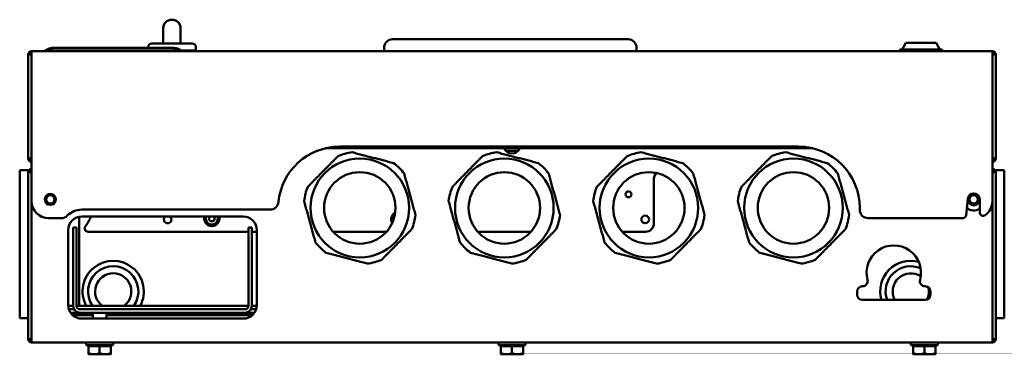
# Model space of a CAD drawing. Header units: millimetres. Extents: x -738 to 4658, y -1499 to 1602.
# Tile 6 of 24: x -80 to 500, y 1027 to 1224. Entities that reach past the tile are written whole.
import ezdxf

# ---------------------------------------------------------------- set-up
doc = ezdxf.new("R2010")
doc.units = ezdxf.units.MM
doc.layers.add('Видимый контур (ГОСТ)', color=7, linetype='Continuous', lineweight=50)

msp = doc.modelspace()

# ---------------------------------------------------------------- linework, layer by layer
at = {"layer": 'Видимый контур (ГОСТ)'}
for p, q in [((9.9, 1223.73), (10.12, 1223.73)), ((9.9, 1223.73), (9.9, 1223.73)), ((9.98, 1222.46), (9.98, 1222.46)), ((10.12, 1223.73), (10.13, 1223.73)), ((4.89, 1209.73), (4.89, 1218.73)), ((15.13, 1209.73), (15.13, 1218.73)), ((139.75, 1212.23), (144.75, 1212.23)), ((273.25, 1212.23), (144.75, 1212.23)), ((273.25, 1212.23), (278.25, 1212.23)), ((441.5, 1210.23), (439.5, 1206.23)), ((441.5, 1210.23), (459.5, 1210.23)), ((459.5, 1210.23), (461.5, 1206.23)), ((-72.5, 1205.23), (492.5, 1205.23)), ((-72.5, 1205.23), (-72.5, 1203.23)), ((-64.5, 1205.73), (-64.5, 1205.72)), ((-64.5, 1205.73), (-64.5, 1205.73)), ((-64.5, 1205.72), (-64.5, 1205.23)), ((12.34, 1205.73), (-61.34, 1205.73)), ((10.23, 1207.23), (-59.23, 1207.23)), ((-4, 1207.23), (-4, 1207.73)), ((-2, 1209.73), (22, 1209.73)), ((15.5, 1205.73), (15.5, 1205.73)), ((15.5, 1205.72), (15.5, 1205.73)), ((15.5, 1205.73), (24, 1205.73)), ((15.5, 1205.23), (15.5, 1205.72)), ((18.5, 1205.23), (18.5, 1205.73)), ((24, 1205.73), (24, 1207.73)), ((134.75, 1207.23), (134.75, 1205.23)), ((283.25, 1205.23), (283.25, 1207.23)), ((438.06, 1206.23), (462.94, 1206.23)), ((438.06, 1206.23), (438.06, 1205.23)), ((462.94, 1206.23), (462.94, 1205.23)), ((492.5, 1203.23), (492.5, 1205.23)), ((-74.5, 1142.23), (-74.5, 1203.23)), ((-72.5, 1203.23), (-74.5, 1203.23)), ((-72.5, 1117.23), (-72.5, 1203.23)), ((494.5, 1203.23), (492.5, 1203.23)), ((492.5, 1203.23), (492.5, 1117.23)), ((494.5, 1203.23), (494.5, 1142.23)), ((386.93, 1148.23), (100.07, 1148.23)), ((108.5, 1149.23), (378.5, 1149.23)), ((206.43, 1146.73), (213.57, 1146.73)), ((-74.5, 1142.23), (-72.5, 1142.23)), ((492.5, 1142.23), (494.5, 1142.23)), ((-75, 1135.48), (-79.5, 1135.48)), ((-79.5, 1130.48), (-79.5, 1135.48)), ((-74.5, 1134.98), (-74.5, 1134.23)), ((494.5, 1134.23), (494.5, 1134.98)), ((499.5, 1135.48), (495, 1135.48)), ((499.5, 1135.48), (499.5, 1130.48)), ((-79.5, 1053.48), (-79.5, 1130.48)), ((-74.5, 1134.23), (-72.5, 1134.23)), ((-74.5, 1036.23), (-74.5, 1134.23)), ((293.5, 1104.23), (293.5, 1130.23)), ((492.5, 1134.23), (494.5, 1134.23)), ((494.5, 1134.23), (494.5, 1036.23)), ((499.5, 1130.48), (499.5, 1053.48)), ((477.14, 1109.05), (477.97, 1118.54)), ((485.04, 1118.23), (485.04, 1110.64)), ((-72.5, 1036.23), (-72.5, 1117.23)), ((-43, 1112.23), (67.7, 1112.23)), ((414.5, 1113.23), (414.5, 1112.23)), ((492.5, 1117.23), (492.5, 1036.23)), ((-62.5, 1107.23), (-55.04, 1107.23)), ((-44.5, 1055.73), (-44.5, 1108.08)), ((-43, 1108.23), (52, 1108.23)), ((419.5, 1107.23), (475.15, 1107.23)), ((-51, 1056.23), (-51, 1100.23)), ((-48, 1096.73), (-48, 1101.73)), ((-46, 1101.73), (-48, 1101.73)), ((-46, 1101.73), (-46, 1096.73)), ((55, 1096.73), (55, 1101.73)), ((57, 1101.73), (55, 1101.73)), ((57, 1101.73), (57, 1096.73)), ((60, 1100.23), (60, 1056.23)), ((-48, 1096.73), (-48, 1055.73)), ((-46, 1096.73), (-46, 1055.73)), ((55, 1099.23), (-39.25, 1099.23)), ((55, 1096.73), (55, 1055.73)), ((60, 1099.23), (57, 1099.23)), ((57, 1055.73), (57, 1096.73)), ((136.15, 1099.23), (104.85, 1099.23)), ((221.15, 1099.23), (189.85, 1099.23)), ((288.5, 1099.23), (274.85, 1099.23)), ((416, 1067.23), (416.17, 1067.23)), ((452.83, 1067.23), (453, 1067.23)), ((413, 1062.23), (413, 1064.23)), ((456, 1064.23), (456, 1062.23)), ((-50.98, 1055.73), (-50.5, 1055.73)), ((-48, 1055.73), (-50.5, 1055.73)), ((55, 1055.73), (-46, 1055.73)), ((59.5, 1055.73), (57, 1055.73)), ((59.5, 1055.73), (59.98, 1055.73)), ((453, 1059.23), (416, 1059.23)), ((-79.5, 1048.48), (-79.5, 1053.48)), ((-79.5, 1048.48), (-75, 1048.48)), ((-50.6, 1053.73), (-50.5, 1053.73)), ((-50.5, 1053.73), (-50.6, 1053.73)), ((-47.46, 1053.73), (-50.5, 1053.73)), ((-50.5, 1053.44), (-50.5, 1053.73)), ((-50.5, 1053.73), (-47.46, 1053.73)), ((-44, 1051.73), (-49.61, 1051.73)), ((-48.29, 1050.23), (-36.5, 1050.23)), ((53, 1053.73), (-44, 1053.73)), ((53, 1051.73), (-44, 1051.73)), ((52, 1048.23), (-43, 1048.23)), ((-36.5, 1048.23), (-36.5, 1051.73)), ((-28.5, 1048.23), (-28.5, 1051.73)), ((-28.5, 1050.23), (57.29, 1050.23)), ((-27, 1050.23), (-27, 1051.23)), ((-18, 1050.23), (-18, 1051.23)), ((-13, 1050.23), (-13, 1051.23)), ((6, 1050.23), (6, 1051.23)), ((15, 1050.23), (15, 1051.23)), ((40, 1050.23), (40, 1051.23)), ((58.61, 1051.73), (53, 1051.73)), ((56.46, 1053.73), (59.5, 1053.73)), ((56.46, 1053.73), (59.5, 1053.73)), ((59.5, 1053.44), (59.5, 1053.73)), ((59.5, 1053.73), (59.6, 1053.73)), ((59.6, 1053.73), (59.5, 1053.73)), ((495, 1048.48), (499.5, 1048.48)), ((499.5, 1053.48), (499.5, 1048.48)), ((-74.5, 1036.23), (-72.5, 1036.23)), ((-72.5, 1036.23), (-72.5, 1034.23)), ((492.5, 1034.23), (-72.5, 1034.23)), ((-40.5, 1034.23), (-40.5, 1032.63)), ((-24.5, 1032.63), (-40.5, 1032.63)), ((-39, 1032.03), (-32.5, 1032.03)), ((-39, 1032.03), (-39, 1027.91)), ((-38.2, 1032.03), (-38.2, 1032.63)), ((-32.5, 1032.03), (-32.5, 1027.91)), ((-32.5, 1032.03), (-26, 1032.03)), ((-26.8, 1032.03), (-26.8, 1032.63)), ((-26, 1032.03), (-26, 1027.91)), ((-24.5, 1034.23), (-24.5, 1032.63)), ((202, 1034.23), (202, 1032.63)), ((218, 1032.63), (202, 1032.63)), ((203.5, 1032.03), (210, 1032.03)), ((203.5, 1032.03), (203.5, 1027.91)), ((204.3, 1032.03), (204.3, 1032.63)), ((210, 1032.03), (210, 1027.91)), ((210, 1032.03), (216.5, 1032.03)), ((215.7, 1032.03), (215.7, 1032.63)), ((216.5, 1032.03), (216.5, 1027.91)), ((218, 1034.23), (218, 1032.63)), ((444.5, 1034.23), (444.5, 1032.63)), ((460.5, 1032.63), (444.5, 1032.63)), ((446, 1032.03), (452.5, 1032.03)), ((446, 1032.03), (446, 1027.91)), ((446.8, 1032.03), (446.8, 1032.63)), ((452.5, 1032.03), (452.5, 1027.91)), ((452.5, 1032.03), (459, 1032.03)), ((458.2, 1032.03), (458.2, 1032.63)), ((459, 1032.03), (459, 1027.91)), ((460.5, 1034.23), (460.5, 1032.63)), ((492.5, 1034.23), (492.5, 1036.23)), ((492.5, 1036.23), (494.5, 1036.23)), ((-39, 1027.33), (-35.75, 1027.33)), ((-35.75, 1027.33), (-29.25, 1027.33)), ((-29.25, 1027.33), (-26, 1027.33)), ((203.5, 1027.33), (206.75, 1027.33)), ((206.75, 1027.33), (213.25, 1027.33)), ((213.25, 1027.33), (216.5, 1027.33)), ((446, 1027.33), (449.25, 1027.33)), ((449.25, 1027.33), (455.75, 1027.33)), ((455.75, 1027.33), (459, 1027.33))]:
    msp.add_line(p, q, dxfattribs=at)
for centre, radius in [((120.5, 1113.23), 29), ((205.5, 1113.23), 29), ((290.5, 1113.23), 29), ((375.5, 1113.23), 29), ((120.5, 1113.23), 21), ((205.5, 1113.23), 21), ((290.5, 1113.23), 21), ((375.5, 1113.23), 21), ((-61.5, 1118.23), 3.25), ((-61.5, 1118.23), 2.46), ((278.5, 1121.23), 1.75), ((481.5, 1118.23), 3.5), ((481.5, 1118.23), 2.46), ((288.32, 1106.48), 2.25)]:
    msp.add_circle(centre, radius, dxfattribs=at)
for centre, radius, start, end in [((9.89, 1218.73), 5, 90, 180), ((10.13, 1218.73), 5, 0, 89.97151), ((139.75, 1207.23), 5, 90, 180), ((278.25, 1207.23), 5, 0, 90), ((-72.5, 1203.23), 2, 90, 180), ((-2, 1207.73), 2, 90, 180), ((22, 1207.73), 2, 0, 90), ((492.5, 1203.23), 2, 0, 90), ((-72.5, 1203.23), 1, 90, 180), ((492.5, 1203.23), 1, 0, 90), ((108.5, 1113.23), 36, 90, 174.40126), ((210, 1150.23), 5, 203.57818, 336.42182), ((378.5, 1113.23), 36, 0, 90), ((-72.5, 1142.23), 2, 180, 270), ((-72.5, 1142.23), 1, 180, 270), ((120.5, 1113.23), 33, 97.8328, 112.94159), ((205.5, 1113.23), 33, 97.8328, 112.94159), ((290.5, 1113.23), 33, 97.8328, 112.94159), ((375.5, 1113.23), 33, 97.8328, 112.94159), ((492.5, 1142.23), 2, 270, 0), ((492.5, 1142.23), 1, 270, 0), ((-75, 1134.98), 0.5, 0, 90), ((-72.5, 1134.23), 2, 90, 180), ((-72.5, 1134.23), 1, 90, 180), ((120.5, 1113.23), 33, 37.8328, 52.94159), ((205.5, 1113.23), 33, 37.8328, 52.94159), ((290.5, 1113.23), 33, 37.8328, 52.94159), ((375.5, 1113.23), 33, 37.8328, 52.94159), ((492.5, 1134.23), 2, 0, 90), ((492.5, 1134.23), 1, 0, 90), ((495, 1134.98), 0.5, 90, 180), ((298.5, 1130.23), 5, 135.20717, 180), ((120.5, 1113.23), 33, 157.8328, 172.94159), ((205.5, 1113.23), 33, 157.8328, 172.94159), ((290.5, 1113.23), 33, 157.8328, 172.94159), ((375.5, 1113.23), 33, 157.8328, 172.94159), ((481.5, 1118.23), 3.54, 0, 175), ((-62.5, 1117.23), 10, 180, 270), ((-43, 1100.23), 12, 90, 135.09913), ((67.7, 1117.23), 5, 270, 354.40126), ((419.5, 1112.23), 5, 180, 270), ((481.5, 1118.23), 6.5, 231.964, 303.036), ((482.5, 1117.23), 10, 304.6072, 0), ((-55.04, 1112.23), 5, 270, 315.09913), ((-43, 1100.23), 8, 90, 180), ((-61.5, 1118.23), 26, 322.6168, 337.38014), ((7.5, 1106.48), 2.25, 128.94244, 51.05756), ((33.5, 1106.96), 4.5, 163.617, 16.383), ((33.5, 1106.96), 3.5, 158.73732, 21.26268), ((33.5, 1106.96), 1.62, 128.46322, 51.53678), ((52, 1100.23), 8, 0, 90), ((143.5, 1106.59), 4.5, 118.89198, 208.92713), ((143.5, 1106.59), 3.5, 133.35176, 194.46736), ((120.5, 1113.23), 33, 337.8328, 352.94159), ((205.5, 1113.23), 33, 337.8328, 352.94159), ((290.5, 1113.23), 33, 337.8328, 352.94159), ((375.5, 1113.23), 33, 337.8328, 352.94159), ((475.15, 1109.23), 2, 270, 355), ((487.04, 1110.64), 2, 180, 304.6072), ((-39.25, 1101.23), 2, 142.6168, 270), ((288.5, 1104.23), 5, 270, 0), ((120.5, 1113.23), 33, 217.8328, 232.94159), ((205.5, 1113.23), 33, 217.8328, 232.94159), ((290.5, 1113.23), 33, 217.8328, 232.94159), ((375.5, 1113.23), 33, 217.8328, 232.94159), ((434.5, 1075.23), 16, 344.74248, 195.25752), ((120.5, 1113.23), 33, 277.8328, 292.94159), ((205.5, 1113.23), 33, 277.8328, 292.94159), ((290.5, 1113.23), 33, 277.8328, 292.94159), ((375.5, 1113.23), 33, 277.8328, 292.94159), ((-24.5, 1064.23), 18, 331.82136, 208.17864), ((-24.5, 1064.23), 14.8, 324.9477, 215.0523), ((444.5, 1064.23), 18, 74.95779, 196.12762), ((444.5, 1064.23), 14.8, 66.99716, 199.74519), ((-24.5, 1064.23), 10.64, 307.00269, 232.99731), ((444.5, 1064.23), 10.64, 56.59624, 208.0193), ((416, 1064.23), 3, 90, 180), ((416.17, 1070.23), 3, 270, 15.25752), ((452.83, 1070.23), 3, 164.74248, 270), ((453, 1064.23), 3, 0, 90), ((444.5, 1064.23), 10.64, 332.98414, 12.669), ((416, 1062.23), 3, 180, 270), ((453, 1062.23), 3, 270, 0), ((-43, 1056.23), 8, 180, 270), ((-44, 1055.73), 4, 180, 270), ((-44, 1055.73), 2, 180, 270), ((52, 1056.23), 8, 270, 0), ((53, 1055.73), 2, 270, 0), ((53, 1055.73), 4, 270, 0), ((-75, 1048.98), 0.5, 270, 0), ((-45.75, 1050.98), 0.75, 90, 270), ((-26.5, 1051.23), 0.5, 90, 180), ((-18.5, 1051.23), 0.5, 0, 90), ((-13.5, 1051.23), 0.5, 0, 90), ((-24.5, 1064.23), 18, 309.70902, 316.01704), ((6.5, 1051.23), 0.5, 90, 180), ((14.5, 1051.23), 0.5, 0, 90), ((40.5, 1051.23), 0.5, 90, 180), ((44.25, 1050.98), 0.75, 90, 270), ((54.75, 1050.98), 0.75, 270, 90), ((495, 1048.98), 0.5, 180, 270), ((-72.5, 1036.23), 2, 180, 270), ((-72.5, 1036.23), 1, 180, 270), ((492.5, 1036.23), 1, 270, 0), ((492.5, 1036.23), 2, 270, 0)]:
    msp.add_arc(centre, radius, start, end, dxfattribs=at)
for centre, major_axis, start_param, end_param in [((-59.23, 1197.23), (0, 10), 0, 0.554811), ((10.23, 1197.23), (0, -10), 2.586782, 3.141593)]:
    msp.add_ellipse(centre, major_axis=major_axis, ratio=0.4, start_param=start_param, end_param=end_param, dxfattribs=at)
for points, knots in [([(4.9, 1218.73), (4.9, 1218.73), (4.9, 1218.73), (4.9, 1218.74), (4.9, 1219.07), (4.94, 1219.41), (5, 1219.73), (5.07, 1220.06), (5.17, 1220.38), (5.3, 1220.69), (5.48, 1221.1), (5.71, 1221.49), (5.99, 1221.84), (6.11, 1222), (6.25, 1222.15), (6.39, 1222.29), (6.78, 1222.67), (7.24, 1222.99), (7.73, 1223.23), (7.82, 1223.27), (7.91, 1223.31), (8.01, 1223.35), (8.61, 1223.6), (9.25, 1223.73), (9.9, 1223.73)], [-0.7883422, -0.7883422, -0.7883422, -0.7883422, -0.7871295, -0.7871295, -0.7871295, -0.6863503, -0.6863503, -0.6863503, -0.585577, -0.585577, -0.585577, -0.4504017, -0.4504017, -0.4504017, -0.3898872, -0.3898872, -0.3898872, -0.2250055, -0.2250055, -0.2250055, -0.1947786, -0.1947786, -0.1947786, 0, 0, 0, 0]), ([(10.13, 1223.73), (10.78, 1223.73), (11.42, 1223.6), (12.02, 1223.35), (12.11, 1223.31), (12.21, 1223.27), (12.3, 1223.23), (12.79, 1222.99), (13.24, 1222.67), (13.63, 1222.29), (13.78, 1222.15), (13.91, 1222), (14.03, 1221.84), (14.31, 1221.49), (14.54, 1221.1), (14.72, 1220.69), (14.85, 1220.38), (14.95, 1220.06), (15.02, 1219.73), (15.09, 1219.41), (15.12, 1219.07), (15.12, 1218.74), (15.12, 1218.73), (15.12, 1218.73), (15.12, 1218.73)], [-0.7872781, -0.7872781, -0.7872781, -0.7872781, -0.5924705, -0.5924705, -0.5924705, -0.5622392, -0.5622392, -0.5622392, -0.3973326, -0.3973326, -0.3973326, -0.3368095, -0.3368095, -0.3368095, -0.2016132, -0.2016132, -0.2016132, -0.1008097, -0.1008097, -0.1008097, 0, 0, 0, 0.0011814, 0.0011814, 0.0011814, 0.0011814]), ([(-64.5, 1205.73), (-63.55, 1206.31), (-62.49, 1206.74), (-61.06, 1207.06), (-60.7, 1207.12), (-59.96, 1207.21), (-59.6, 1207.23), (-59.23, 1207.23)], [0, 0, 0, 0, 0.3515779, 0.3515779, 0.4716086, 0.4716086, 0.5930827, 0.5930827, 0.5930827, 0.5930827]), ([(-64.5, 1205.72), (-64.5, 1205.72), (-64.48, 1205.72), (-64.4, 1205.72), (-64.34, 1205.72), (-64.11, 1205.72), (-63.89, 1205.73), (-63.35, 1205.73), (-63.03, 1205.72), (-62.48, 1205.72), (-62.28, 1205.72), (-61.89, 1205.72), (-61.69, 1205.72), (-61.5, 1205.72)], [-0.4721798, -0.4721798, -0.4721798, -0.4721798, -0.414277, -0.414277, -0.3514223, -0.3514223, -0.2362759, -0.2362759, -0.1211136, -0.1211136, -0.0581131, -0.0581131, -0.0000834, -0.0000834, -0.0000834, -0.0000834]), ([(-61.5, 1205.72), (-61.47, 1205.72), (-61.45, 1205.73), (-61.39, 1205.73), (-61.37, 1205.73), (-61.34, 1205.73)], [-0.01607077, -0.01607077, -0.01607077, -0.01607077, -0.00801929, -0.00801929, -0.00000112, -0.00000112, -0.00000112, -0.00000112]), ([(10.23, 1207.23), (10.6, 1207.23), (10.96, 1207.21), (11.7, 1207.12), (12.06, 1207.06), (13.49, 1206.74), (14.55, 1206.31), (15.5, 1205.73)], [0, 0, 0, 0, 0.1215078, 0.1215078, 0.2415709, 0.2415709, 0.5930835, 0.5930835, 0.5930835, 0.5930835]), ([(12.34, 1205.73), (12.37, 1205.73), (12.39, 1205.73), (12.45, 1205.73), (12.47, 1205.72), (12.5, 1205.72)], [-0.01614168, -0.01614168, -0.01614168, -0.01614168, -0.0081235, -0.0081235, -0.00007202, -0.00007202, -0.00007202, -0.00007202]), ([(12.5, 1205.72), (12.69, 1205.72), (12.89, 1205.72), (13.28, 1205.72), (13.48, 1205.72), (14.03, 1205.72), (14.35, 1205.73), (14.89, 1205.73), (15.11, 1205.72), (15.34, 1205.72), (15.4, 1205.72), (15.48, 1205.72), (15.5, 1205.72), (15.5, 1205.72)], [-0.4721798, -0.4721798, -0.4721798, -0.4721798, -0.414277, -0.414277, -0.3514223, -0.3514223, -0.2362759, -0.2362759, -0.1211136, -0.1211136, -0.0581131, -0.0581131, -0.0000834, -0.0000834, -0.0000834, -0.0000834])]:
    msp.add_open_spline(points, degree=3, knots=knots, dxfattribs=at)
for points, weights in [([(107.64, 1143.62), (98.79, 1134.65), (89.94, 1125.68)], [1, 1.08196721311, 1]), ([(140.39, 1139.56), (128.19, 1142.74), (116, 1145.92)], [1, 1.08196721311, 1]), ([(192.64, 1143.62), (183.79, 1134.65), (174.94, 1125.68)], [1, 1.08196721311, 1]), ([(225.39, 1139.56), (213.19, 1142.74), (201, 1145.92)], [1, 1.08196721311, 1]), ([(277.64, 1143.62), (268.79, 1134.65), (259.94, 1125.68)], [1, 1.08196721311, 1]), ([(310.39, 1139.56), (298.19, 1142.74), (286, 1145.92)], [1, 1.08196721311, 1]), ([(362.64, 1143.62), (353.79, 1134.65), (344.94, 1125.68)], [1, 1.08196721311, 1]), ([(395.39, 1139.56), (383.19, 1142.74), (371, 1145.92)], [1, 1.08196721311, 1]), ([(153.25, 1109.17), (149.91, 1121.32), (146.56, 1133.47)], [1, 1.08196721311, 1]), ([(238.25, 1109.17), (234.91, 1121.32), (231.56, 1133.47)], [1, 1.08196721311, 1]), ([(323.25, 1109.17), (319.91, 1121.32), (316.56, 1133.47)], [1, 1.08196721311, 1]), ([(408.25, 1109.17), (404.91, 1121.32), (401.56, 1133.47)], [1, 1.08196721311, 1]), ([(87.75, 1117.28), (91.09, 1105.13), (94.44, 1092.99)], [1, 1.08196721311, 1]), ([(172.75, 1117.28), (176.09, 1105.13), (179.44, 1092.99)], [1, 1.08196721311, 1]), ([(257.75, 1117.28), (261.09, 1105.13), (264.44, 1092.99)], [1, 1.08196721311, 1]), ([(342.75, 1117.28), (346.09, 1105.13), (349.44, 1092.99)], [1, 1.08196721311, 1]), ([(133.36, 1082.84), (142.21, 1091.81), (151.06, 1100.78)], [1, 1.08196721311, 1]), ([(218.36, 1082.84), (227.21, 1091.81), (236.06, 1100.78)], [1, 1.08196721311, 1]), ([(303.36, 1082.84), (312.21, 1091.81), (321.06, 1100.78)], [1, 1.08196721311, 1]), ([(388.36, 1082.84), (397.21, 1091.81), (406.06, 1100.78)], [1, 1.08196721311, 1]), ([(100.61, 1086.89), (112.81, 1083.71), (125, 1080.53)], [1, 1.08196721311, 1]), ([(185.61, 1086.89), (197.81, 1083.71), (210, 1080.53)], [1, 1.08196721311, 1]), ([(270.61, 1086.89), (282.81, 1083.71), (295, 1080.53)], [1, 1.08196721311, 1]), ([(355.61, 1086.89), (367.81, 1083.71), (380, 1080.53)], [1, 1.08196721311, 1]), ([(-39, 1027.91), (-37.26, 1027.33), (-35.75, 1027.33)], [1, 1.0379548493, 1]), ([(-39, 1027.33), (-39, 1027.33), (-39, 1027.91)], [1, 1.0379548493, 1]), ([(-35.75, 1027.33), (-34.24, 1027.33), (-32.5, 1027.91)], [1, 1.0379548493, 1]), ([(-32.5, 1027.91), (-30.76, 1027.33), (-29.25, 1027.33)], [1, 1.0379548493, 1]), ([(-29.25, 1027.33), (-27.74, 1027.33), (-26, 1027.91)], [1, 1.0379548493, 1]), ([(-26, 1027.91), (-26, 1027.33), (-26, 1027.33)], [1, 1.0379548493, 1]), ([(203.5, 1027.91), (205.24, 1027.33), (206.75, 1027.33)], [1, 1.0379548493, 1]), ([(203.5, 1027.33), (203.5, 1027.33), (203.5, 1027.91)], [1, 1.0379548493, 1]), ([(206.75, 1027.33), (208.26, 1027.33), (210, 1027.91)], [1, 1.0379548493, 1]), ([(210, 1027.91), (211.74, 1027.33), (213.25, 1027.33)], [1, 1.0379548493, 1]), ([(213.25, 1027.33), (214.76, 1027.33), (216.5, 1027.91)], [1, 1.0379548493, 1]), ([(216.5, 1027.91), (216.5, 1027.33), (216.5, 1027.33)], [1, 1.0379548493, 1]), ([(446, 1027.91), (447.74, 1027.33), (449.25, 1027.33)], [1, 1.0379548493, 1]), ([(446, 1027.33), (446, 1027.33), (446, 1027.91)], [1, 1.0379548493, 1]), ([(449.25, 1027.33), (450.76, 1027.33), (452.5, 1027.91)], [1, 1.0379548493, 1]), ([(452.5, 1027.91), (454.24, 1027.33), (455.75, 1027.33)], [1, 1.0379548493, 1]), ([(455.75, 1027.33), (457.26, 1027.33), (459, 1027.91)], [1, 1.0379548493, 1]), ([(459, 1027.91), (459, 1027.33), (459, 1027.33)], [1, 1.0379548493, 1])]:
    msp.add_rational_spline(points, weights, degree=2, dxfattribs=at)

doc.saveas('drawing.dxf')
